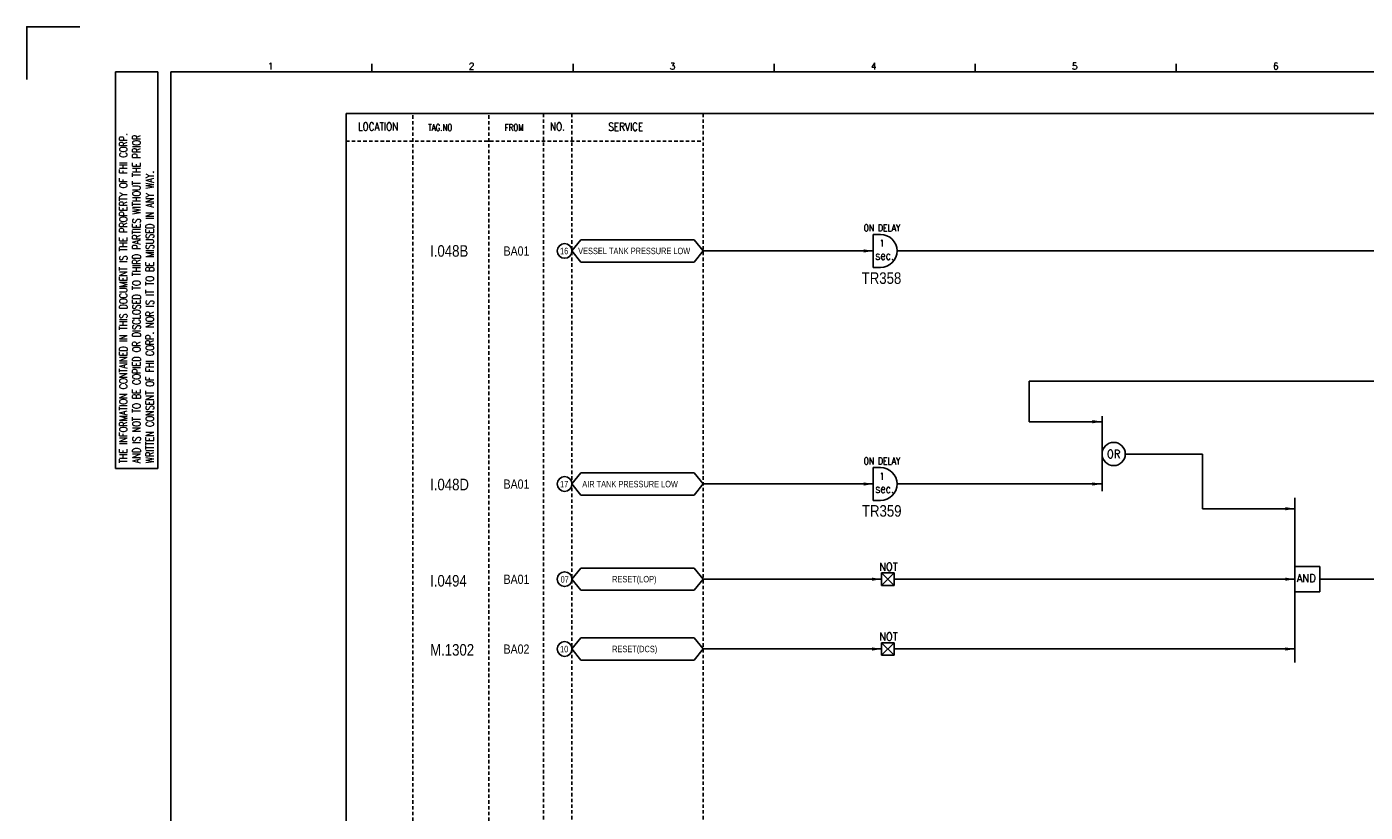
# Model space of a CAD drawing. Extents: x 1562 to 2528, y 409 to 1092.
# Tile 2 of 4: x 1562 to 2143, y 750 to 1092. Entities that reach past the tile are written whole.
import ezdxf
from ezdxf.enums import TextEntityAlignment as Align

# ---------------------------------------------------------------- set-up
doc = ezdxf.new("R2010")
doc.units = 0
doc.header["$MEASUREMENT"] = 0
doc.linetypes.add('HIDDEN', pattern=[4, 1.5, -1, 1.5])
doc.layers.get('0').update_dxf_attribs({"linetype": 'CONTINUOUS'})
doc.layers.get('DEFPOINTS').update_dxf_attribs({"linetype": 'CONTINUOUS'})
for name, color, linetype in [('CON', 4, 'CONTINUOUS'), ('DCS', 7, 'CONTINUOUS'), ('DIM', 3, 'CONTINUOUS'), ('HID', 2, 'HIDDEN'), ('圖框CON', 4, 'CONTINUOUS'), ('框線', 6, 'CONTINUOUS')]:
    doc.layers.add(name, color=color, linetype=linetype)
doc.styles.add('DAYUKP', font='complex', dxfattribs={"bigfont": 'DAYUKP.SHX'})
doc.styles.add('ROMANS', font='romans', dxfattribs={"width": 0.8})
doc.styles.add('style3', font='ARIALN.TTF')

# ---------------------------------------------------------------- blocks, each defined once
blk = doc.blocks.new('LEADER')
at = {"layer": 'CON'}
blk.add_solid([(0.85, -0.57), (0.85, -1.57), (3.85, -1.07)], dxfattribs=at)
blk = doc.blocks.new('1')
at = {"layer": 'DEFPOINTS'}
blk.add_lwpolyline([(1268.99, 689.33), (1246.02, 689.33), (1246.02, 666.36)], dxfattribs=at)
at = {"layer": '圖框CON'}
for p, q in [((1284.5, 669.81), (1302.87, 669.81)), ((1284.5, 497.52), (1284.5, 669.81)), ((1302.87, 497.52), (1302.87, 669.81)), ((1395.91, 669.85), (1395.91, 673.29)), ((1483.2, 669.85), (1483.2, 673.29)), ((1570.49, 669.85), (1570.49, 673.29)), ((1657.78, 669.85), (1657.78, 673.29)), ((1745.08, 669.85), (1745.08, 673.29)), ((1284.5, 497.52), (1302.87, 497.52))]:
    blk.add_line(p, q, dxfattribs=at)
at = {"layer": '框線'}
for p, q in [((1308.62, 669.81), (1308.62, 26.6)), ((2181.53, 669.81), (1308.62, 669.81))]:
    blk.add_line(p, q, dxfattribs=at)
at = {"style": 'DAYUKP'}
for s, p in [('1', (1350.64, 670.78)), ('2', (1437.93, 670.78)), ('3', (1525.22, 670.78)), ('4', (1612.51, 670.78)), ('5', (1699.8, 670.78)), ('6', (1787.1, 670.78))]:
    blk.add_text(s, height=2.87, dxfattribs=at).set_placement(p)
at = {"layer": 'DIM', "style": 'ROMANS', "width": 0.75}
for s, p in [('THE INFORMATION CONTAINED IN THIS DOCUMENT IS THE PROPERTY OF FHI CORP.', (1287.94, 499.82)), ('AND IS NOT TO BE COPIED OR DISCLOSED TO THIRD PARTIES WITHOUT THE PRIOR', (1293.68, 499.82)), ('WRITTEN CONSENT OF FHI CORP. NOR IS IT TO BE MISUSED IN ANY WAY.', (1299.43, 499.82))]:
    blk.add_text(s, height=3.4457, rotation=90, dxfattribs=at).set_placement(p, align=Align.MIDDLE_LEFT)

msp = doc.modelspace()

# ---------------------------------------------------------------- linework, layer by layer
at = {"layer": 'CON', "color": 6}
for p, q in [((1929.49, 1001.4), (1929.49, 987.12)), ((1929.49, 1001.4), (1932.67, 1001.4)), ((1798.68, 994.26), (1802.58, 999.08)), ((1798.68, 994.26), (1802.58, 989.44)), ((1851.72, 999.08), (1802.58, 999.08)), ((1855.62, 994.26), (1851.72, 999.08)), ((1855.62, 994.26), (1851.72, 989.44)), ((1802.58, 989.44), (1851.72, 989.44)), ((1929.49, 987.12), (1932.67, 987.12)), ((2028.85, 922.53), (2028.85, 889.88)), ((1798.68, 893.04), (1802.58, 897.86)), ((1851.72, 897.86), (1802.58, 897.86)), ((1855.62, 893.04), (1851.72, 897.86)), ((1929.49, 900.18), (1929.49, 885.9)), ((1929.49, 900.18), (1932.67, 900.18)), ((1798.68, 893.04), (1802.58, 888.22)), ((1855.62, 893.04), (1851.72, 888.22)), ((1802.58, 888.22), (1851.72, 888.22)), ((1929.49, 885.9), (1932.67, 885.9)), ((2112.59, 887.03), (2112.59, 815.51)), ((1798.68, 851.7), (1802.58, 856.52)), ((1851.72, 856.52), (1802.58, 856.52)), ((1855.62, 851.7), (1851.72, 856.52)), ((1938.55, 854.43), (1933.09, 848.97)), ((1933.09, 854.43), (1938.55, 848.97)), ((1933.09, 854.43), (1938.55, 854.43)), ((1933.09, 848.97), (1933.09, 854.43)), ((1938.55, 854.43), (1938.55, 848.97)), ((2112.59, 846.22), (2112.59, 857.18)), ((2123.45, 857.18), (2112.59, 857.18)), ((2123.45, 846.22), (2123.45, 857.18)), ((1798.68, 851.7), (1802.58, 846.88)), ((1855.62, 851.7), (1851.72, 846.88)), ((1938.55, 848.97), (1933.09, 848.97)), ((1802.58, 846.88), (1851.72, 846.88)), ((2123.45, 846.22), (2112.59, 846.22)), ((1798.68, 821.38), (1802.58, 826.19)), ((1851.72, 826.19), (1802.58, 826.19)), ((1855.62, 821.38), (1851.72, 826.19)), ((1798.68, 821.38), (1802.58, 816.56)), ((1855.62, 821.38), (1851.72, 816.56)), ((1933.09, 824.11), (1938.55, 824.11)), ((1933.09, 824.11), (1938.55, 818.65)), ((1938.55, 824.11), (1933.09, 818.65)), ((1933.09, 818.65), (1933.09, 824.11)), ((1938.55, 824.11), (1938.55, 818.65)), ((1802.58, 816.56), (1851.72, 816.56)), ((1938.55, 818.65), (1933.09, 818.65))]:
    msp.add_line(p, q, dxfattribs=at)
at = {"layer": 'CON'}
for p, q in [((1855.62, 994.26), (1929.49, 994.26)), ((1939.81, 994.26), (2300.82, 994.26)), ((1997.17, 920.1), (1997.17, 937.67)), ((1997.17, 937.67), (2163.92, 937.67)), ((2028.85, 920.1), (1997.17, 920.1)), ((2038.93, 906.06), (2072.4, 906.06)), ((2072.4, 906.06), (2072.4, 882.3)), ((1855.62, 893.04), (1929.49, 893.04)), ((1939.81, 893.04), (2028.85, 893.04)), ((2112.59, 882.3), (2072.4, 882.3)), ((1855.62, 851.7), (1933.09, 851.7)), ((1938.55, 851.7), (2112.59, 851.7)), ((2123.45, 851.7), (2300.82, 851.7)), ((1855.62, 821.38), (1933.09, 821.38)), ((1938.55, 821.38), (2112.59, 821.38))]:
    msp.add_line(p, q, dxfattribs=at)
msp.add_lwpolyline([(1700.57, 1053.87), (2414.57, 1053.87), (2414.57, 554.06), (1700.57, 554.06)], close=True, dxfattribs=at)
for centre in [(1795.47, 994.26), (1795.47, 893.04), (1795.47, 851.7), (1795.47, 821.38)]:
    msp.add_circle(centre, 3.21, dxfattribs=at)
at = {"layer": 'CON', "color": 6}
msp.add_circle((2033.89, 906.06), 5.04, dxfattribs=at)
for centre in [(1932.67, 994.26), (1932.67, 893.04)]:
    msp.add_arc(centre, 7.14, 270, 90, dxfattribs=at)
at = {"layer": 'HID'}
for p, q in [((1729.62, 1053.17), (1729.62, 554.06)), ((1762.54, 1053.17), (1762.54, 554.06)), ((1786.26, 1053.87), (1786.26, 554.04)), ((1798.68, 1053.87), (1798.68, 554.04)), ((1855.62, 1053.87), (1855.62, 554.06)), ((1700.57, 1041.96), (1855.62, 1041.96))]:
    msp.add_line(p, q, dxfattribs=at)

# ---------------------------------------------------------------- block references
msp.add_blockref('1', (315.93, 402.28))
at = {"layer": 'CON', "xscale": 1.4, "yscale": 1.4, "zscale": 1.4}
for p in [(1924.1, 995.75), (2023.46, 921.59), (1924.1, 894.53), (2023.46, 894.53), (2107.2, 883.79), (1927.7, 853.19), (2107.2, 853.19), (1927.7, 822.87), (2107.2, 822.87)]:
    msp.add_blockref('LEADER', p, dxfattribs=at)

# ---------------------------------------------------------------- texts
at = {"layer": 'CON', "style": 'ROMANS'}
for s, height, width, p in [('LOCATION', 3.5, 0.8, (1714.49, 1048.26)), ('NO.', 3.5, 0.8, (1792.38, 1048.26)), ('SERVICE', 3.5, 0.8, (1822.03, 1048.19)), ('1', 3.02, 0.8, (1933.29, 997.63)), ('sec.', 3.78, 0.8, (1934.4, 992.26)), ('OR', 3.5, 0.9, (2033.89, 906.06)), ('1', 3.02, 0.8, (1933.29, 896.41)), ('sec.', 3.78, 0.8, (1934.4, 891.04)), ('NOT', 3.5, 0.9, (1936.09, 857.08)), ('NOT', 3.5, 0.9, (1936.09, 826.76))]:
    msp.add_text(s, height=height, dxfattribs=dict(at, width=width)).set_placement(p, align=Align.MIDDLE)
for s, height, width, p in [('TAG.NO', 2.8, 0.8, (1736.22, 1045.61)), ('FROM', 2.8, 0.8, (1769.48, 1045.61)), ('ON DELAY', 3.024, 0.8, (1925.33, 1001.86)), ('ON DELAY', 3.024, 0.8, (1925.33, 900.64)), ('AND', 3.5, 0.9, (2113.38, 849.38))]:
    msp.add_text(s, height=height, dxfattribs=dict(at, width=width)).set_placement(p, align=Align.BOTTOM_LEFT)
at = {"layer": 'CON', "style": 'style3'}
for s, p in [('BA01', (1768.97, 994.21)), ('BA01', (1768.97, 892.99)), ('BA01', (1768.97, 851.65)), ('BA02', (1768.97, 821.33))]:
    msp.add_text(s, height=4, dxfattribs=at).set_placement(p, align=Align.MIDDLE_LEFT)
for s, p in [('16', (1793.5, 991.98)), ('VESSEL TANK PRESSURE LOW', (1801.37, 992.02)), ('17', (1793.5, 890.76)), ('AIR TANK PRESSURE LOW', (1803.15, 890.75)), ('07', (1793.75, 849.35)), ('RESET(LOP)', (1816.11, 849.47)), ('10', (1793.5, 819.1)), ('RESET(DCS)', (1816.11, 819.14))]:
    msp.add_text(s, height=2.8, dxfattribs=at).set_placement(p, align=Align.BOTTOM_LEFT)
at = {"layer": 'DCS', "linetype": 'ByBlock', "style": 'style3'}
for s, p in [('I.048B', (1737.08, 991.75)), ('TR358', (1924.48, 979.95)), ('I.048D', (1737.08, 890.31)), ('TR359', (1924.58, 878.85)), ('I.0494', (1737.08, 848.49)), ('M.1302', (1737.08, 818.5))]:
    msp.add_text(s, height=5, dxfattribs=at).set_placement(p)

doc.saveas('drawing.dxf')
